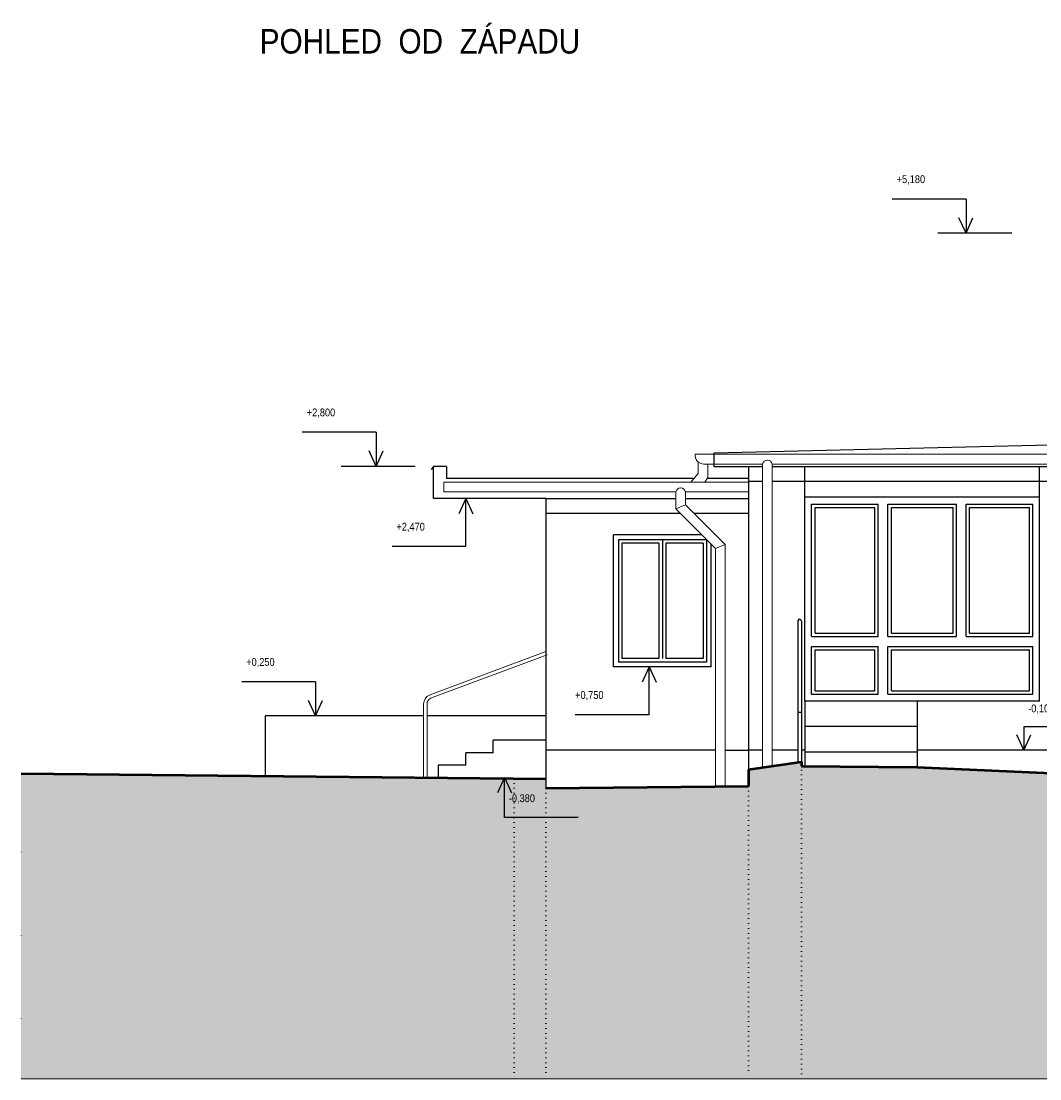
# Model space of a CAD drawing. Header units: millimetres. Extents: x -102573 to 74941, y -50927 to -14280.
# Tile 15 of 16: x 47946 to 58356, y -39020 to -28210. Entities that reach past the tile are written whole.
import ezdxf

# ---------------------------------------------------------------- set-up
doc = ezdxf.new("R2010")
doc.units = ezdxf.units.MM
doc.linetypes.add('JIS_08_37', pattern=[50, 0, -50])
doc.layers.add('XR$1$POHLEDY - STÁVAJÍCÍ_1', color=7, linetype='Continuous', lineweight=25)
doc.styles.add('ARIAL', font='ARIAL.TTF')

msp = doc.modelspace()

# ---------------------------------------------------------------- hatches: boundary and pattern name
at = {"layer": 'XR$1$POHLEDY - STÁVAJÍCÍ_1', "linetype": 'Continuous', "lineweight": 13}
msp.add_hatch(color=254, dxfattribs=at).paths.add_polyline_path([(47946, -39020), (74941, -39020), (74941, -36570), (67335, -36320), (59482, -35940), (57104, -35835), (55919, -35823), (55919, -35780), (55379, -35860), (55379, -36030), (53309, -36050), (53309, -35953), (47946, -35900)])

# ---------------------------------------------------------------- linework, layer by layer
at = {"layer": 'XR$1$POHLEDY - STÁVAJÍCÍ_1', "color": 96, "linetype": 'Continuous', "lineweight": 25}
for p, q in [((57602, -30029), (56847, -30029)), ((57602, -30029), (57602, -30376)), ((57602, -30376), (57530, -30220)), ((57602, -30376), (57673, -30220)), ((58069, -30376), (57314, -30376)), ((51574, -32412), (50819, -32412)), ((51574, -32412), (51574, -32760)), ((51574, -32760), (51502, -32603)), ((51574, -32760), (51645, -32603)), ((51971, -32760), (51217, -32760)), ((52490, -33090), (52419, -33247)), ((52490, -33580), (52490, -33090)), ((52490, -33090), (52562, -33247)), ((52490, -33580), (51736, -33580)), ((54364, -34810), (54292, -34967)), ((54364, -35300), (54364, -34810)), ((54364, -34810), (54435, -34967)), ((50955, -34962), (50201, -34962)), ((50955, -34962), (50955, -35310)), ((50955, -35310), (50884, -35154)), ((50955, -35310), (51027, -35154)), ((54364, -35300), (53609, -35300)), ((58947, -35422), (58192, -35422)), ((58192, -35422), (58192, -35660)), ((58192, -35660), (58120, -35504)), ((58192, -35660), (58264, -35504)), ((52885, -35940), (52813, -36097)), ((52885, -36348), (52885, -35940)), ((52885, -35940), (52956, -36097)), ((53639, -36348), (52885, -36348))]:
    msp.add_line(p, q, dxfattribs=at)
at = {"layer": 'XR$1$POHLEDY - STÁVAJÍCÍ_1', "color": 7, "linetype": 'Continuous', "lineweight": 25}
for p, q in [((55029, -32621), (58959, -32530)), ((55029, -32765), (55029, -32621)), ((52159, -32760), (52135, -32791)), ((52159, -33090), (52159, -32760)), ((52294, -32760), (52159, -32760)), ((52294, -32760), (52294, -32885)), ((55522, -32765), (55029, -32765)), ((55379, -32765), (55379, -35660)), ((67260, -32765), (55622, -32765)), ((55954, -35160), (55954, -32765)), ((58354, -35160), (58354, -32765)), ((54811, -32885), (52294, -32885)), ((55379, -32885), (54952, -32885)), ((55379, -32985), (55379, -33020)), ((58354, -33075), (55954, -33075)), ((53309, -33090), (52159, -33090)), ((53309, -33090), (54636, -33090)), ((53309, -33090), (53309, -36050)), ((54736, -33090), (55379, -33090)), ((56024, -34500), (56024, -33145)), ((56024, -33145), (56704, -33145)), ((56059, -34465), (56059, -33180)), ((56059, -33180), (56669, -33180)), ((56669, -34465), (56669, -33180)), ((56704, -34500), (56704, -33145)), ((56804, -33145), (57504, -33145)), ((56804, -34500), (56804, -33145)), ((56839, -34465), (56839, -33180)), ((56839, -33180), (57469, -33180)), ((57469, -34465), (57469, -33180)), ((57504, -34500), (57504, -33145)), ((57604, -33145), (58284, -33145)), ((57604, -34500), (57604, -33145)), ((57639, -34465), (57639, -33180)), ((57639, -33180), (58249, -33180)), ((58249, -34465), (58249, -33180)), ((58284, -34500), (58284, -33145)), ((53999, -34810), (53999, -33460)), ((54902, -33460), (53999, -33460)), ((54049, -33510), (54049, -34760)), ((54949, -33510), (54049, -33510)), ((54499, -33510), (54499, -34725)), ((54949, -33510), (54949, -34760)), ((54084, -33545), (54084, -34725)), ((54464, -33545), (54084, -33545)), ((54464, -33545), (54464, -34725)), ((54914, -33545), (54534, -33545)), ((54534, -33545), (54534, -34725)), ((54914, -33545), (54914, -34725)), ((54999, -34810), (54999, -33557)), ((55884, -34340), (55884, -35780)), ((55919, -34340), (55919, -35823)), ((56059, -34465), (56669, -34465)), ((56839, -34465), (57469, -34465)), ((57639, -34465), (58249, -34465)), ((56024, -34500), (56704, -34500)), ((56804, -34500), (57504, -34500)), ((57604, -34500), (58284, -34500)), ((56024, -35090), (56024, -34600)), ((56024, -34600), (56704, -34600)), ((56059, -35055), (56059, -34635)), ((56059, -34635), (56669, -34635)), ((56669, -35055), (56669, -34635)), ((56704, -35090), (56704, -34600)), ((56804, -34600), (58284, -34600)), ((56804, -35090), (56804, -34600)), ((56839, -34635), (58249, -34635)), ((56839, -35055), (56839, -34635)), ((58249, -35055), (58249, -34635)), ((58284, -35090), (58284, -34600)), ((54949, -34760), (54049, -34760)), ((54464, -34725), (54084, -34725)), ((54914, -34725), (54534, -34725)), ((54999, -34810), (53999, -34810)), ((56024, -35090), (56704, -35090)), ((56059, -35055), (56669, -35055)), ((56804, -35090), (58284, -35090)), ((56839, -35055), (58249, -35055)), ((58354, -35160), (55954, -35160)), ((55954, -35160), (55954, -35823)), ((57104, -35160), (57104, -35835)), ((50889, -35310), (50439, -35310)), ((50439, -35310), (50439, -35925)), ((52059, -35310), (50889, -35310)), ((53309, -35310), (52094, -35310)), ((53309, -35310), (53309, -35660)), ((55884, -35271), (55919, -35271)), ((57104, -35420), (55954, -35420)), ((53309, -35560), (52769, -35560)), ((52769, -35687), (52769, -35560)), ((55041, -35660), (53309, -35660)), ((55141, -35660), (55379, -35660)), ((55379, -35660), (55379, -35940)), ((55522, -35660), (55379, -35660)), ((55884, -35660), (55622, -35660)), ((55954, -35660), (55919, -35660)), ((67260, -35660), (57104, -35660)), ((52489, -35813), (52489, -35687)), ((52769, -35687), (52489, -35687)), ((57104, -35680), (55954, -35680)), ((52209, -35813), (52209, -35940)), ((52489, -35813), (52209, -35813))]:
    msp.add_line(p, q, dxfattribs=at)
at = {"layer": 'XR$1$POHLEDY - STÁVAJÍCÍ_1', "color": 176, "linetype": 'Continuous', "lineweight": 13}
for p, q in [((67873, -32637), (54834, -32637)), ((54864, -32715), (54864, -32832)), ((55522, -32737), (54923, -32737)), ((54964, -32737), (54964, -32873)), ((55522, -32737), (55522, -35837)), ((67260, -32737), (55622, -32737)), ((55622, -32737), (55622, -35821)), ((54864, -32832), (54791, -32921)), ((52265, -33021), (52265, -32921)), ((52265, -32921), (55379, -32921)), ((54964, -32873), (54932, -32921)), ((54636, -33021), (52265, -33021)), ((54636, -33021), (54636, -33194)), ((55379, -33021), (54736, -33021)), ((54736, -33021), (54736, -33152)), ((54636, -33194), (54736, -33152)), ((54736, -33152), (55141, -33558)), ((54636, -33194), (55041, -33599)), ((55041, -33599), (55141, -33558)), ((55041, -33599), (55041, -36033)), ((55141, -33558), (55141, -36032)), ((53309, -34653), (52117, -35098)), ((53321, -34686), (52131, -35131)), ((52059, -35189), (52059, -35940)), ((52094, -35189), (52094, -35940))]:
    msp.add_line(p, q, dxfattribs=at)
at = {"layer": 'XR$1$POHLEDY - STÁVAJÍCÍ_1', "color": 8, "linetype": 'Continuous', "lineweight": 25}
for p, q in [((55522, -32915), (55379, -32915)), ((67260, -32915), (55622, -32915)), ((53309, -33240), (54682, -33240)), ((54824, -33240), (55379, -33240))]:
    msp.add_line(p, q, dxfattribs=at)
at = {"layer": 'XR$1$POHLEDY - STÁVAJÍCÍ_1', "color": 7, "linetype": 'Continuous', "lineweight": 50}
for p, q in [((55379, -35860), (55919, -35780)), ((55919, -35780), (55919, -35823)), ((55379, -35860), (55379, -36030)), ((55919, -35823), (57104, -35835)), ((57104, -35835), (59482, -35940)), ((47946, -35900), (53309, -35953)), ((53309, -36050), (55379, -36030))]:
    msp.add_line(p, q, dxfattribs=at)
at = {"layer": 'XR$1$POHLEDY - STÁVAJÍCÍ_1', "color": 5, "linetype": 'JIS_08_37', "lineweight": 13}
for p, q in [((55919, -39020), (55919, -35780)), ((47946, -35900), (47946, -39020)), ((52983, -35950), (52983, -39020)), ((53309, -36050), (53309, -39020)), ((55379, -36030), (55379, -39020))]:
    msp.add_line(p, q, dxfattribs=at)
at = {"layer": 'XR$1$POHLEDY - STÁVAJÍCÍ_1', "color": 5, "linetype": 'Continuous', "lineweight": 13}
msp.add_line((47946, -39020), (74941, -39020), dxfattribs=at)
at = {"layer": 'XR$1$POHLEDY - STÁVAJÍCÍ_1', "color": 7, "linetype": 'Continuous', "lineweight": 50}
msp.add_lwpolyline([(53309, -36050), (53309, -36050)], close=True, dxfattribs=at)
at = {"layer": 'XR$1$POHLEDY - STÁVAJÍCÍ_1', "color": 176, "linetype": 'Continuous', "lineweight": 13}
for centre, radius, start, end in [((54923, -32647), 90, 173.6206, 270), ((55572, -32748), 51.1, 11.6888, 168.3112), ((54686, -33032), 51.1, 11.6888, 168.3112), ((52159, -35189), 100, 114.3128, 180), ((52159, -35189), 65, 114.3128, 180)]:
    msp.add_arc(centre, radius, start, end, dxfattribs=at)
at = {"layer": 'XR$1$POHLEDY - STÁVAJÍCÍ_1', "color": 7, "linetype": 'Continuous', "lineweight": 25}
msp.add_arc((55901, -34340), 17.5, 0, 180, dxfattribs=at)

# ---------------------------------------------------------------- texts
at = {"layer": 'XR$1$POHLEDY - STÁVAJÍCÍ_1', "color": 96, "linetype": 'Continuous', "lineweight": 50, "insert": (50384, -28291), "char_height": 250, "width": 3375.21, "attachment_point": 1, "style": 'ARIAL'}
msp.add_mtext('\\W0.87;POHLED  OD  ZÁPADU', dxfattribs=at)
at = {"layer": 'XR$1$POHLEDY - STÁVAJÍCÍ_1', "color": 96, "linetype": 'Continuous', "lineweight": 18, "char_height": 80, "attachment_point": 1}
for s, insert, width in [('\\W0.88;+5,180', (56893, -29785), 393.38), ('\\W0.88;+2,800', (50865, -32169), 404.93), ('\\W0.88;+2,470', (51781, -33337), 404.93), ('\\W0.88;+0,250', (50246, -34719), 404.93), ('\\W0.88;+0,750', (53607, -35057), 404.93), ('\\W0.88;-0,100', (58237, -35194), 393.38), ('\\W0.88;-0,380', (52930, -36112), 404.93)]:
    msp.add_mtext(s, dxfattribs=dict(at, insert=insert, width=width))

doc.saveas('drawing.dxf')
